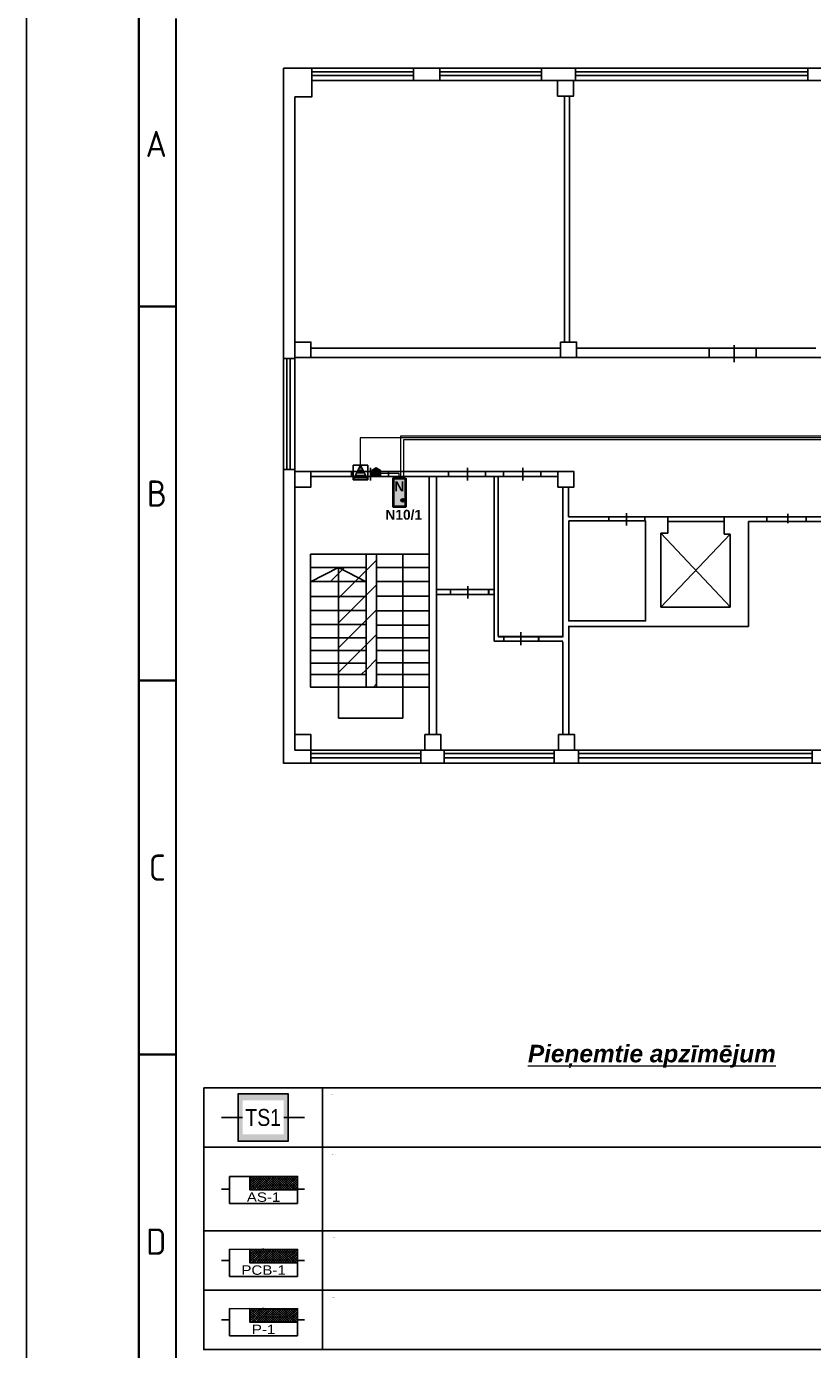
# Model space of a CAD drawing. Header units: millimetres. Extents: x -1662057 to -197461, y -941126 to 63888.
# Tile 47 of 209: x -1605502 to -1591245, y -662183 to -638186. Entities that reach past the tile are written whole.
import ezdxf
from ezdxf.enums import TextEntityAlignment as Align

# ---------------------------------------------------------------- set-up
doc = ezdxf.new("R2018")
doc.units = ezdxf.units.MM
doc.set_wipeout_variables(frame=1)
doc.layers.get('0').update_dxf_attribs({"linetype": 'CONTINUOUS'})
for name, color, linetype, lineweight in [('1-VS', 174, 'CONTINUOUS', 9), ('AS_kabelis', 16, 'CONTINUOUS', 15), ('ESS PK', 250, 'CONTINUOUS', 9), ('Izolacija', 250, 'CONTINUOUS', 9), ('UAS_Text', 7, 'CONTINUOUS', 9), ('VS_AS', 5, 'CONTINUOUS', 25)]:
    doc.layers.add(name, color=color, linetype=linetype, lineweight=lineweight)
for name, color, linetype in [('Apsardze', 5, 'CONTINUOUS'), ('ESS AS', 5, 'CONTINUOUS'), ('PDF_Images', 7, 'CONTINUOUS'), ('Rasējuma lapa', 7, 'CONTINUOUS'), ('VS AS', 7, 'CONTINUOUS'), ('VS-AS_Iekartas', 5, 'CONTINUOUS'), ('VS_Apzimejumi', 7, 'CONTINUOUS')]:
    doc.layers.add(name, color=color, linetype=linetype)
doc.layers.add('VS_Info', color=21, linetype='CONTINUOUS', plot=False)
doc.styles.add('1', font='ariali.ttf')
doc.styles.add('DEL_Arial Narrow', font='ARIALN.TTF')
doc.styles.add('ISO', font='iso')
doc.styles.add('WMF-Arial0', font='arialbd.ttf')
pattern_1 = [(45, (-2089512.02, -1118918.8), (-224.5064, 224.5064), [])]

# ---------------------------------------------------------------- blocks, each defined once
blk = doc.blocks.new('A3_L')
at = {"layer": 'Rasējuma lapa'}
blk.add_line((-420, 0), (-420, 297), dxfattribs=at)
at = {"layer": 'Rasējuma lapa', "lineweight": 35}
for p, q in [((-405, 5), (-405, 292)), ((-400, 248.5), (-405, 248.5)), ((-400, 198.5), (-405, 198.5)), ((-400, 148.5), (-405, 148.5))]:
    blk.add_line(p, q, dxfattribs=at)
at = {"layer": 'Rasējuma lapa', "lineweight": 30}
blk.add_line((-400, 10), (-400, 287), dxfattribs=at)
at = {"layer": 'Rasējuma lapa', "style": 'ISO'}
for s, p in [('A', (-404.07, 268.5)), ('B', (-403.9, 221.75)), ('C', (-403.64, 171.75)), ('D', (-404, 121.75))]:
    blk.add_text(s, height=3.5, dxfattribs=at).set_placement(p)
blk = doc.blocks.new('*U1305')
at = {"layer": 'Rasējuma lapa'}
blk.add_blockref('A3_L', (0, 0), dxfattribs=at)
blk = doc.blocks.new('smk')
at = {"layer": 'Apsardze'}
for p, q in [((-200, 0), (-200, 200)), ((-200, 0), (-100, 200)), ((-200, 200), (0, 200)), ((-100, 200), (0, 0)), ((0, 200), (0, 0)), ((0, 0), (-200, 0))]:
    blk.add_line(p, q, dxfattribs=at)
at = {"layer": 'Apsardze', "linetype": 'ByBlock'}
for p, q in [((-188, 25), (-13, 25)), ((-170, 60), (-30, 60)), ((-152, 96), (-48, 96)), ((-135, 131), (-65, 131)), ((-117, 166), (-83, 166))]:
    blk.add_line(p, q, dxfattribs=at)
blk = doc.blocks.new('*U1708')
at = {"layer": 'VS_Apzimejumi', "ltscale": 25}
blk.add_lwpolyline([(-1700, 0), (-1700, -1200), (0, -1200), (0, 0), (-1700, 0)], dxfattribs=at)
at = {"layer": 'VS_Apzimejumi'}
blk.add_lwpolyline([(0, 0), (7500, 0), (7500, -1200), (0, -1200), (0, 0)], dxfattribs=at)
at = {"layer": 'VS_Info'}
blk.add_line((-1445, -600), (-255, -600), dxfattribs=at)
blk.add_lwpolyline([(-850, -425), (-850, -775)], dxfattribs=at)
at = {"lineweight": 30, "flags": 104}
blk.add_attdef('NOSAUKUMS', text='', height=200, dxfattribs=at).set_placement((121, -99), align=Align.TOP_LEFT)
blk = doc.blocks.new('DEL_VS-AS_kontroles_panelis')
blk.add_wipeout([(-326, 261), (326, 261), (326, -1), (-326, -1)]).dxf.layer = 'AS_kabelis'
at = {"layer": 'VS-AS_Iekartas', "color": 0}
for p, q in [((-325, 260), (325, 260)), ((-325, 0), (-325, 260)), ((-130, 252), (-122, 260)), ((-130, 229), (-99, 260)), ((-130, 207), (-77, 260)), ((-130, 184), (-54, 260)), ((-130, 162), (-32, 260)), ((-130, 139), (-9, 260)), ((5, 130), (-125, 260)), ((-117, 130), (13, 260)), ((27, 130), (-103, 260)), ((-95, 130), (35, 260)), ((50, 130), (-80, 260)), ((-72, 130), (58, 260)), ((72, 130), (-58, 260)), ((-50, 130), (80, 260)), ((95, 130), (-35, 260)), ((-27, 130), (103, 260)), ((117, 130), (-13, 260)), ((-5, 130), (125, 260)), ((139, 130), (9, 260)), ((18, 130), (148, 260)), ((162, 130), (32, 260)), ((40, 130), (170, 260)), ((184, 130), (54, 260)), ((63, 130), (193, 260)), ((207, 130), (77, 260)), ((85, 130), (215, 260)), ((229, 130), (99, 260)), ((108, 130), (238, 260)), ((252, 130), (122, 260)), ((130, 130), (260, 260)), ((274, 130), (144, 260)), ((152, 130), (282, 260)), ((297, 130), (167, 260)), ((175, 130), (305, 260)), ((319, 130), (189, 260)), ((197, 130), (325, 258)), ((325, 146), (211, 260)), ((325, 169), (234, 260)), ((325, 191), (256, 260)), ((325, 214), (279, 260)), ((325, 236), (301, 260)), ((325, 259), (324, 260)), ((325, 260), (325, 0)), ((-18, 130), (-130, 242)), ((-40, 130), (-130, 220)), ((-63, 130), (-130, 197)), ((-85, 130), (-130, 175)), ((-108, 130), (-130, 152)), ((220, 130), (325, 235)), ((242, 130), (325, 213)), ((265, 130), (325, 190)), ((287, 130), (325, 168)), ((310, 130), (325, 145)), ((325, 0), (-325, 0))]:
    blk.add_line(p, q, dxfattribs=at)
blk.add_lwpolyline([(-130, 260), (325, 260), (325, 130), (-130, 130)], close=True, dxfattribs=at)
at = {"layer": 'VS-AS_Iekartas', "color": 0, "style": 'DEL_Arial Narrow', "width": 1.4}
blk.add_attdef('TIPS', text='', height=90, dxfattribs=at).set_placement((0, -10), align=Align.BOTTOM_CENTER)
blk = doc.blocks.new('*U1709')
at = {"layer": 'VS_Apzimejumi', "ltscale": 25}
blk.add_lwpolyline([(-1700, 0), (-1700, -850), (0, -850), (0, 0), (-1700, 0)], dxfattribs=at)
at = {"layer": 'VS_Apzimejumi'}
blk.add_lwpolyline([(0, 0), (7500, 0), (7500, -850), (0, -850), (0, 0)], dxfattribs=at)
at = {"layer": 'VS_Info'}
blk.add_line((-1445, -425), (-255, -425), dxfattribs=at)
blk.add_lwpolyline([(-850, -250), (-850, -600)], dxfattribs=at)
at = {"lineweight": 30, "flags": 104}
blk.add_attdef('NOSAUKUMS', text='', height=200, dxfattribs=at).set_placement((121, -99), align=Align.TOP_LEFT)
blk = doc.blocks.new('A$C7E0A7937')
at = {"layer": 'Izolacija', "ltscale": 5, "true_color": 0xffffff}
h = blk.add_hatch(color=7, dxfattribs=at)
h.dxf.hatch_style = 1
h.paths.add_polyline_path([(399, 375), (-399, 375), (-399, -375), (399, -375)])
at = {"layer": '1-VS', "color": 5, "lineweight": 20, "ltscale": 20, "const_width": 22.5}
blk.add_lwpolyline([(-399, -375), (399, -375), (399, 375), (-399, 375)], close=True, dxfattribs=at)
at = {"layer": '1-VS', "color": 251, "lineweight": 20, "ltscale": 20}
blk.add_lwpolyline([(-399, -375), (399, -375), (399, 375), (-399, 375)], close=True, dxfattribs=at)
at = {"layer": 'UAS_Text', "color": 251, "lineweight": 9, "insert": (1, -1), "char_height": 270, "width": 385.23, "attachment_point": 5, "bg_fill": 3, "box_fill_scale": 1.5, "bg_fill_color": 256, "bg_fill_transparency": 0}
blk.add_mtext('{\\fArial Narrow|b0|i0|c186|p34;\\C5;TS1}', dxfattribs=at)

msp = doc.modelspace()

# ---------------------------------------------------------------- hatches: boundary and pattern name
at = {"layer": 'ESS PK', "true_color": 0xffffff}
h = msp.add_hatch(color=7, dxfattribs=at)
h.dxf.hatch_style = 1
h.paths.add_polyline_path([(-1599085.67527, -646238.77253), (-1599162.56328, -646188.43041), (-1599239.81318, -646238.77253)])
h.paths.add_polyline_path([(-1599239.81318, -646238.77253), (-1599239.84573, -646238.79374), (-1599239.84573, -646336.87681), (-1599085.63525, -646336.87681), (-1599085.63525, -646238.79873), (-1599085.67527, -646238.77253)])
h = msp.add_hatch(color=7, dxfattribs=at)
h.dxf.hatch_style = 1
h.paths.add_polyline_path([(-1598845.20923, -646900.94309), (-1598626.47214, -646900.94309), (-1598626.47214, -646377.38772), (-1598845.20923, -646377.38772)])
at = {"layer": 'PDF_Images', "true_color": 0xfeeab9}
h = msp.add_hatch(dxfattribs=at)
h.set_pattern_fill('ANSI31', color=254, scale=100)
h.set_pattern_definition(pattern_1)
h.paths.add_polyline_path([(-1599841.17298, -648001.77446), (-1599843.01861, -648001.77446), (-1600346.31092, -648255.28035), (-1599841.17298, -648255.28035)])
h.paths.add_polyline_path([(-1599342.55588, -648256.3696), (-1599344.68855, -648255.28035), (-1599841.17298, -648255.28035), (-1599841.17298, -648522.30671), (-1599342.55588, -648522.30671)])
h.paths.add_polyline_path([(-1599841.03568, -648001.77446), (-1599841.17298, -648001.77446), (-1599841.17298, -648255.28035), (-1599344.68855, -648255.28035)])
h.paths.add_polyline_path([(-1599342.55588, -648001.77446), (-1599841.03568, -648001.77446), (-1599344.68855, -648255.28035), (-1599342.55588, -648255.28035)])
h.paths.add_polyline_path([(-1599151.36956, -647758.41222), (-1599342.55588, -647758.41222), (-1599342.55588, -650169.35796), (-1599151.36956, -650169.35796)])
h.paths.add_polyline_path([(-1599342.55588, -648522.30671), (-1599841.17298, -648522.30671), (-1599841.17298, -648780.8829), (-1599342.55588, -648780.8829)])
h.paths.add_polyline_path([(-1599342.55588, -648780.8829), (-1599841.17298, -648780.8829), (-1599841.17298, -649034.01494), (-1599342.55588, -649034.01494)])
h.paths.add_polyline_path([(-1599342.55588, -649034.01494), (-1599841.17298, -649034.01494), (-1599841.17298, -649275.81271), (-1599342.55588, -649275.81271)])
h.paths.add_polyline_path([(-1599342.55588, -649275.81271), (-1599841.17298, -649275.81271), (-1599841.17298, -649504.80317), (-1599342.55588, -649504.80317)])
h = msp.add_hatch(dxfattribs=at)
h.set_pattern_fill('ANSI31', color=254, scale=100)
h.set_pattern_definition(pattern_1)
h.paths.add_polyline_path([(-1599342.55588, -649504.80317), (-1599841.17298, -649504.80317), (-1599841.17298, -649732.76556), (-1599342.55588, -649732.76556)])
h.paths.add_polyline_path([(-1599342.55588, -649732.76556), (-1599841.17298, -649732.76556), (-1599841.17298, -649939.0184), (-1599342.55588, -649939.0184)])

# ---------------------------------------------------------------- linework, layer by layer
at = {"layer": 'ESS PK', "color": 6, "lineweight": 30, "ltscale": 2}
for p, q in [((-1599162.56132, -646188.42913), (-1599239.82263, -646238.77869)), ((-1599162.56725, -646188.42781), (-1599085.6471, -646238.79097))]:
    msp.add_line(p, q, dxfattribs=at)
msp.add_lwpolyline([(-1599239.84573, -646238.77253), (-1599085.63525, -646238.77253), (-1599085.63525, -646336.87681), (-1599239.84573, -646336.87681)], close=True, dxfattribs=at)
at = {"layer": 'ESS PK', "color": 5, "lineweight": 40, "ltscale": 2}
msp.add_lwpolyline([(-1598626.47214, -646377.38772), (-1598626.47214, -646900.94309), (-1598845.20923, -646900.94309), (-1598845.20923, -646377.38772)], close=True, dxfattribs=at)
msp.add_circle((-1598675.76541, -646780.66142), 22.45576, dxfattribs=at)
at = {"layer": 'PDF_Images', "color": 7}
for p, q in [((-1600327.17123, -639011.43145), (-1598482.58174, -639011.43145)), ((-1600326.6586, -639167.04935), (-1600326.6586, -638942.20676)), ((-1598481.70599, -639167.04935), (-1598481.70599, -638942.20676)), ((-1598006.69615, -639011.43145), (-1596162.10666, -639011.43145)), ((-1598006.18351, -639167.04935), (-1598006.18351, -638942.20676)), ((-1596161.23091, -639167.04935), (-1596161.23091, -638942.20676)), ((-1595546.9769, -639011.43145), (-1591328.70046, -639011.43145)), ((-1595546.46426, -639167.04935), (-1595546.46426, -638942.20676)), ((-1591328.57467, -639167.04935), (-1591328.57467, -638942.20676)), ((-1600327.17123, -639078.01889), (-1598482.58174, -639078.01889)), ((-1598006.69615, -639078.01889), (-1596162.10666, -639078.01889)), ((-1595546.9769, -639078.01889), (-1591327.67756, -639078.01889)), ((-1595742.11477, -643909.59992), (-1595742.11477, -639447.16035)), ((-1595652.40385, -643909.59992), (-1595652.40385, -639447.16035)), ((-1600342.80894, -644022.62871), (-1595817.43634, -644022.62871)), ((-1595524.54679, -644022.62871), (-1591183.63457, -644022.62871)), ((-1593121.56851, -644189.71397), (-1593121.56851, -644023.21082)), ((-1592667.3773, -643968.01758), (-1592667.3773, -644274.49293)), ((-1592268.27998, -644189.71397), (-1592268.27998, -644023.21082)), ((-1600837.287, -644209.08595), (-1600634.31722, -644209.08595)), ((-1600777.19255, -644209.3196), (-1600777.19255, -646218.60631)), ((-1600716.89162, -644209.3196), (-1600716.89162, -646218.60631)), ((-1600343.73215, -644189.45695), (-1572128.9965, -644189.45695)), ((-1600837.287, -646218.38383), (-1600634.31722, -646218.38383)), ((-1599261.40784, -646193.67843), (-1599261.40784, -646420.55076)), ((-1597501.03507, -646193.67843), (-1597501.03507, -646420.55076)), ((-1596500.43551, -646193.67843), (-1596500.43551, -646420.55076)), ((-1600344.03119, -646259.23779), (-1595835.30496, -646259.23779)), ((-1600343.81284, -646345.63405), (-1595862.32978, -646345.63405)), ((-1599609.62624, -646259.06103), (-1599609.62624, -646346.09933)), ((-1598936.538, -646259.06103), (-1598936.538, -646346.09933)), ((-1598196.10249, -646345.50401), (-1598196.10249, -651029.54448)), ((-1598063.85957, -646345.50401), (-1598063.85957, -651029.54448)), ((-1597849.25348, -646259.06103), (-1597849.25348, -646346.09933)), ((-1597176.16524, -646259.06103), (-1597176.16524, -646346.09933)), ((-1597019.39265, -646345.15986), (-1597019.39265, -649333.97258)), ((-1596946.72205, -649252.77767), (-1596946.72205, -646344.55744)), ((-1596848.65391, -646259.06103), (-1596848.65391, -646346.09933)), ((-1596175.56567, -646259.06103), (-1596175.56567, -646346.09933)), ((-1595775.66571, -646548.50549), (-1595775.66571, -649263.17657)), ((-1595669.78356, -646539.6627), (-1595669.78356, -647081.47781)), ((-1595669.78356, -647081.47781), (-1591086.60438, -647081.47781)), ((-1594939.37526, -647152.67536), (-1594939.37526, -647081.72569)), ((-1594617.50528, -647015.50295), (-1594617.50528, -647236.38357)), ((-1594288.9236, -647152.67536), (-1594288.9236, -647081.72569)), ((-1592848.03089, -647162.69405), (-1593868.9317, -647162.69405)), ((-1593868.49027, -647082.70196), (-1593868.49027, -647377.70792)), ((-1592847.61319, -647395.4555), (-1592847.61319, -647085.1787)), ((-1591088.71899, -647162.51526), (-1592407.63807, -647162.51526)), ((-1592407.63807, -647162.51526), (-1592407.63807, -649067.8613)), ((-1592072.85019, -647161.89963), (-1592072.85019, -647082.0142)), ((-1591693.93309, -647195.87806), (-1591693.93309, -647024.06791)), ((-1591361.44495, -647161.89963), (-1591361.44495, -647082.0142)), ((-1593996.38292, -648719.66036), (-1592737.34233, -647396.72028)), ((-1593996.34969, -647377.72316), (-1592735.8068, -648719.71725)), ((-1593868.49027, -647377.70792), (-1593996.25476, -647377.70792)), ((-1593996.25476, -647377.70792), (-1593996.25476, -648719.55979)), ((-1592737.00769, -647395.4555), (-1592847.61319, -647395.4555)), ((-1592737.00769, -648719.55979), (-1592737.00769, -647395.4555)), ((-1598676.1295, -650731.83117), (-1598676.1295, -647758.01704)), ((-1600348.95817, -648001.77446), (-1599342.53689, -648001.77446)), ((-1600348.74932, -648256.50856), (-1599842.02025, -648001.2716)), ((-1599842.02025, -648001.2716), (-1599342.20225, -648256.55021)), ((-1599841.17298, -648001.11515), (-1599841.17298, -650731.83117)), ((-1599151.29836, -648000.07386), (-1598196.28049, -648000.07386)), ((-1600348.95817, -648255.28035), (-1599342.53689, -648255.28035)), ((-1599151.29836, -648251.13857), (-1598196.28049, -648251.13857)), ((-1597497.40629, -648341.25502), (-1597497.40629, -648559.70665)), ((-1597496.55271, -648340.11949), (-1597496.55271, -648558.57112)), ((-1600348.95817, -648522.30671), (-1599342.53689, -648522.30671)), ((-1599151.29836, -648520.07378), (-1598196.28049, -648520.07378)), ((-1598062.58354, -648397.73054), (-1597019.37129, -648397.73054)), ((-1598062.58354, -648486.34042), (-1597019.37129, -648486.34042)), ((-1597812.81138, -648398.26974), (-1597812.81138, -648486.67542)), ((-1597811.9578, -648397.13421), (-1597811.9578, -648485.5399)), ((-1597119.81823, -648398.26974), (-1597119.81823, -648486.67542)), ((-1597118.96465, -648397.13421), (-1597118.96465, -648485.5399)), ((-1600348.95817, -648780.8829), (-1599342.53689, -648780.8829)), ((-1599151.29836, -648784.26174), (-1598196.28049, -648784.26174)), ((-1593996.25476, -648719.55979), (-1592737.00769, -648719.55979)), ((-1600348.95817, -649034.01494), (-1599342.53689, -649034.01494)), ((-1599151.29836, -649042.94562), (-1598196.28049, -649042.94562)), ((-1592407.63807, -649067.8613), (-1595674.54441, -649067.8613)), ((-1595664.31729, -649059.82031), (-1595664.31729, -651026.74554)), ((-1600348.95817, -649275.81271), (-1599342.53689, -649275.81271)), ((-1599151.29836, -649276.86212), (-1598196.28049, -649276.86212)), ((-1597020.24623, -649335.1081), (-1595776.15745, -649335.1081)), ((-1597019.39265, -649333.97258), (-1595775.30387, -649333.97258)), ((-1595779.14544, -649253.9132), (-1596947.57563, -649253.9132)), ((-1595778.29186, -649252.77767), (-1596946.72205, -649252.77767)), ((-1596845.68966, -649334.90899), (-1596845.82256, -649334.90899)), ((-1596845.68966, -649254.02901), (-1596845.68966, -649334.90899)), ((-1596844.83608, -649333.77346), (-1596844.96898, -649333.77346)), ((-1596844.83608, -649252.89348), (-1596844.83608, -649333.77346)), ((-1596538.33244, -649173.147), (-1596538.33244, -649408.52537)), ((-1596537.47886, -649172.01147), (-1596537.47886, -649407.38984)), ((-1596212.57262, -649254.02901), (-1596212.57262, -649334.90899)), ((-1596211.71904, -649252.89348), (-1596211.71904, -649333.77346)), ((-1595772.75841, -649344.71789), (-1595772.75841, -651038.46448)), ((-1600348.95817, -649504.80317), (-1599342.53689, -649504.80317)), ((-1599151.29836, -649506.25488), (-1598196.28049, -649506.25488)), ((-1600348.95817, -649732.76556), (-1599342.53689, -649732.76556)), ((-1599151.29836, -649725.63808), (-1598196.28049, -649725.63808)), ((-1600348.95817, -649939.0184), (-1599342.53689, -649939.0184)), ((-1599151.29836, -649937.49355), (-1598196.28049, -649937.49355)), ((-1599841.17298, -650731.83117), (-1598676.1295, -650731.83117)), ((-1600344.27089, -651309.14652), (-1600344.27089, -651545.56516)), ((-1600343.81284, -651369.51469), (-1598350.4836, -651369.51469)), ((-1600343.81284, -651453.49821), (-1598350.4836, -651453.49821)), ((-1598350.48597, -651312.25514), (-1598350.48597, -651545.56516)), ((-1597926.71815, -651309.14652), (-1597926.71815, -651545.56516)), ((-1597926.2601, -651369.51469), (-1595932.93085, -651369.51469)), ((-1597926.2601, -651453.49821), (-1595932.93085, -651453.49821)), ((-1595931.35972, -651309.14652), (-1595931.35972, -651545.56516)), ((-1595487.59681, -651309.14652), (-1595487.59681, -651545.56516)), ((-1595487.13876, -651369.51469), (-1591250.17255, -651369.51469)), ((-1595487.13876, -651453.49821), (-1591249.83079, -651453.49821)), ((-1591249.69551, -651309.14652), (-1591249.69551, -651545.56516)), ((-1577104.35956, -651545.61494), (-1600837.99662, -651545.61494))]:
    msp.add_line(p, q, dxfattribs=at)
for points in [[(-1600837.78065, -651553.75322), (-1600837.78065, -638942.32561), (-1571885.76835, -638942.32561), (-1571885.76835, -652068.1881), (-1561132.51766, -658811.70803), (-1561132.51766, -658811.70803)], [(-1561028.8548, -659238.01419), (-1561028.8548, -659238.01419), (-1572115.83652, -652220.84773), (-1572115.83652, -639167.02192), (-1600327.64352, -639167.02192), (-1600327.64352, -639465.03084), (-1600633.85443, -639465.03084), (-1600633.85443, -651309.17699), (-1577219.98934, -651309.17699), (-1577219.98934, -651058.75534), (-1576649.11222, -651058.75534), (-1576649.11222, -653488.0013), (-1573496.19097, -653488.0013), (-1571376.7369, -655043.56431), (-1561676.35617, -661353.83563)]]:
    msp.add_lwpolyline(points, dxfattribs=at)
for points in [[(-1595869.34052, -639167.30433), (-1595579.49592, -639167.30433), (-1595579.49592, -639447.23958), (-1595869.34052, -639447.23958)], [(-1600633.5815, -643909.52982), (-1600343.7369, -643909.52982), (-1600343.7369, -644189.46507), (-1600633.5815, -644189.46507)], [(-1595814.88267, -643909.52982), (-1595525.03807, -643909.52982), (-1595525.03807, -644189.46507), (-1595814.88267, -644189.46507)], [(-1600633.5815, -646259.26827), (-1600343.7369, -646259.26827), (-1600343.7369, -646539.20352), (-1600633.5815, -646539.20352)], [(-1595862.67154, -646259.26827), (-1595572.82693, -646259.26827), (-1595572.82693, -646539.20352), (-1595862.67154, -646539.20352)], [(-1595666.68877, -647152.7485), (-1594273.74394, -647152.7485), (-1594273.74394, -648968.38751), (-1595666.68877, -648968.38751)], [(-1598196.14995, -647758.10441), (-1600349.21449, -647758.10441), (-1600349.21449, -650169.55911), (-1598196.14995, -650169.55911)], [(-1599342.55588, -650169.35796), (-1599151.36956, -650169.35796), (-1599151.36956, -647758.41222), (-1599342.55588, -647758.41222)], [(-1600633.5815, -651029.24987), (-1600343.7369, -651029.24987), (-1600343.7369, -651309.18512), (-1600633.5815, -651309.18512)], [(-1598275.49903, -651029.24987), (-1597985.65443, -651029.24987), (-1597985.65443, -651309.18512), (-1598275.49903, -651309.18512)], [(-1595851.68313, -651029.24987), (-1595561.83853, -651029.24987), (-1595561.83853, -651309.18512), (-1595851.68313, -651309.18512)]]:
    msp.add_lwpolyline(points, close=True, dxfattribs=at)
at = {"layer": 'VS_AS', "color": 5, "lineweight": 20}
for p, q in [((-1590400, -645650), (-1599450, -645650)), ((-1599450, -645650), (-1599450, -646140))]:
    msp.add_line(p, q, dxfattribs=at)
at = {"layer": 'VS_AS', "color": 1, "lineweight": 20}
msp.add_lwpolyline([(-1599080, -646290), (-1598750, -646290), (-1598750, -646380), (-1598660, -646380), (-1598660, -645680), (-1590420, -645680), (-1590420, -645730)], dxfattribs=at)
at = {"layer": 'VS_AS', "color": 6, "lineweight": 20}
msp.add_lwpolyline([(-1598710, -646370), (-1598710, -645610), (-1590350, -645610), (-1590350, -645720)], dxfattribs=at)

# ---------------------------------------------------------------- block references
at = {"layer": 'ESS AS', "transparency": 33554687}
ref = msp.add_blockref('*U1709', (-1600133.45169, -657436.46701), dxfattribs=dict(at, xscale=1.265625, yscale=1.265625, zscale=1.265625))
lines = msp.add_mtext('Projekt. telekomunikāciju 19" skapis', dxfattribs={"layer": '0', "insert": (-1599980.61936, -657561.60228), "char_height": 2.5, "attachment_point": 1})
ref.add_attrib('NOSAUKUMS', '', (-1599980.61936, -657561.60228), dxfattribs={"flags": 104}).embed_mtext(lines)
at = {"layer": 'ESS AS', "color": 7, "transparency": 33554687}
ref = msp.add_blockref('*U1708', (-1600133.45949, -658512.23307), dxfattribs=dict(at, xscale=1.265625, yscale=1.265625, zscale=1.265625))
lines = msp.add_mtext('Projekt. centrālais vadības panelis Integriti ISC Controller, \\Pmetāliskā kārba ar barošanas bloku.  INTG-996001EUPS \\Par visām paplašinātāju kartēm', dxfattribs={"layer": '0', "insert": (-1599980.62717, -658637.36834), "char_height": 2.5, "attachment_point": 1})
ref.add_attrib('NOSAUKUMS', '', (-1599980.62717, -658637.36834), dxfattribs={"flags": 104}).embed_mtext(lines)
at = {"layer": 'ESS AS', "transparency": 33554687}
ref = msp.add_blockref('*U1709', (-1600133.45949, -660030.93293), dxfattribs=dict(at, xscale=1.265625, yscale=1.265625, zscale=1.265625))
lines = msp.add_mtext('Projekt. 8 zonu paplāšinātājs Integriti - 8 Zone LAN,\\PPCB only. INTG-996005PCB&KIT', dxfattribs={"layer": '0', "insert": (-1599980.62717, -660156.0682), "char_height": 2.5, "attachment_point": 1})
ref.add_attrib('NOSAUKUMS', '', (-1599980.62717, -660156.0682), dxfattribs={"flags": 104}).embed_mtext(lines)
ref = msp.add_blockref('*U1709', (-1600133.45949, -661106.94753), dxfattribs=dict(at, xscale=1.265625, yscale=1.265625, zscale=1.265625))
lines = msp.add_mtext('Projekt. 8 zonu paplāšinātājs Integriti - 8 Zone UniBus,\\PINTG-996500PCB&KIT', dxfattribs={"layer": '0', "insert": (-1599980.62717, -661232.0828), "char_height": 2.5, "attachment_point": 1})
ref.add_attrib('NOSAUKUMS', '', (-1599980.62717, -661232.0828), dxfattribs={"flags": 104}).embed_mtext(lines)
at = {"layer": 'Rasējuma lapa', "xscale": 135.6730224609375, "yscale": 135.6730224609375, "zscale": 135.6730224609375}
msp.add_blockref('*U1305', (-1548518.88127, -676981.20724), dxfattribs=at)
at = {"layer": 'VS AS', "xscale": 1.318359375, "yscale": 1.318359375, "zscale": 1.318359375}
msp.add_blockref('smk', (-1599310.53313, -646407.58524), dxfattribs=at)

# ---------------------------------------------------------------- texts
at = {"layer": 'ESS AS', "color": 7, "linetype": 'ByBlock', "lineweight": 15, "transparency": 33554687, "insert": (-1596406.58814, -656656.03463), "char_height": 265.78125, "width": 9130.2583428, "attachment_point": 1, "rotation": 359.969999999, "style": '1'}
msp.add_mtext('{\\fArial|b1|i1|c186|p34;\\H1.1905x;\\L\\C256;\\c0;Pieņemtie apzīmējum}', dxfattribs=at)
at = {"layer": 'ESS PK', "color": 5, "style": 'WMF-Arial0'}
for s, p in [('N', (-1598830.52905, -646617.34498)), ('N10/1', (-1598991.83964, -647131.3841))]:
    msp.add_text(s, height=178.4729, dxfattribs=at).set_placement(p)

# ---------------------------------------------------------------- next in the draw order: block references
at = {"layer": 'ESS AS', "ltscale": 5, "transparency": 33554687, "xscale": 1.1390625, "yscale": 1.1390625, "zscale": 1.1390625}
msp.add_blockref('A$C7E0A7937', (-1601209.23294, -657974.35764), dxfattribs=at)
at = {"layer": 'ESS AS', "color": 1, "transparency": 33554687, "xscale": 1.8984375, "yscale": 1.8984375, "zscale": 1.8984375, "rotation": 359.9240141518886}
msp.add_blockref('DEL_VS-AS_kontroles_panelis', (-1601201.47834, -659536.0111), dxfattribs=at).add_auto_attribs({'TIPS': 'AS-1'})
at = {"layer": 'ESS AS', "color": 116, "true_color": 0x136734, "transparency": 33554687}
ref = msp.add_blockref('DEL_VS-AS_kontroles_panelis', (-1601201.47834, -660859.12015), dxfattribs=dict(at, xscale=1.8984375, yscale=1.8984375, zscale=1.8984375, rotation=359.9240141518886))
ref.add_attrib('TIPS', 'PCB-1', dxfattribs={"layer": 'VS-AS_Iekartas', "height": 170.859375, "rotation": 359.92401415, "style": 'DEL_Arial Narrow', "width": 1.4}).set_placement((-1601201.50351, -660878.10451), align=Align.BOTTOM_CENTER)
ref = msp.add_blockref('DEL_VS-AS_kontroles_panelis', (-1601201.47834, -661935.13476), dxfattribs=dict(at, xscale=1.8984375, yscale=1.8984375, zscale=1.8984375, rotation=359.9240141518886))
ref.add_attrib('TIPS', 'P-1', dxfattribs={"layer": 'VS-AS_Iekartas', "height": 170.859375, "rotation": 359.92401415, "style": 'DEL_Arial Narrow', "width": 1.4}).set_placement((-1601201.50351, -661954.11912), align=Align.BOTTOM_CENTER)

doc.saveas('drawing.dxf')
